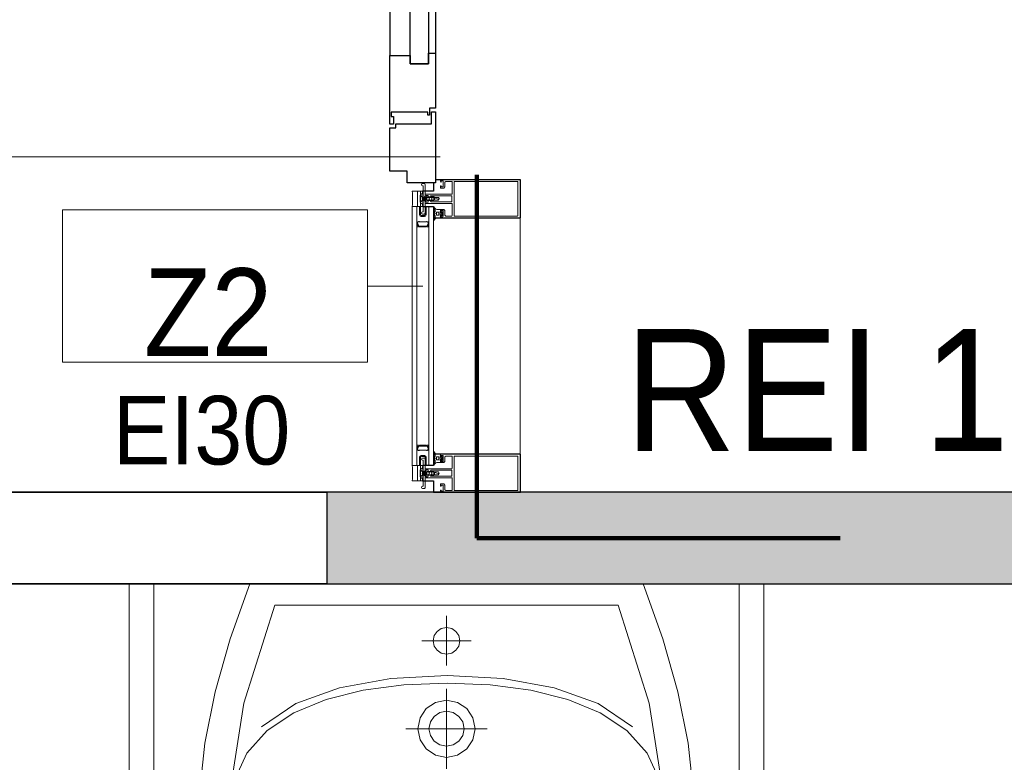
# Model space of a CAD drawing. Header units: centimetres. Extents: x 101 to 4622, y -1383 to 1498.
# Tile 40 of 68: x 3222 to 3351, y -566 to -468. Entities that reach past the tile are written whole.
import ezdxf

# ---------------------------------------------------------------- set-up
doc = ezdxf.new("R2010")
doc.units = ezdxf.units.CM
for name, pattern in [('Długa kreska', [71.4375, 47.625, -23.8125]), ('IMPORT-GEN3', [31.25, 23.75, -7.5]), ('Ukryte', [35.719, 23.8125, -11.9065])]:
    doc.linetypes.add(name, pattern=pattern)
for name, color, linetype, lineweight in [('A-DETL', 90, 'Continuous', 9), ('A-DETL-GENF', 92, 'Continuous', 18), ('A-DETL-HDLN', 90, 'Ukryte', 18), ('A-DETL-THIN', 151, 'Continuous', 9), ('A-DOOR', 31, 'Continuous', 25), ('A-GLAZ-CURT', 52, 'Continuous', 18), ('A-GLAZ-CWMG', 51, 'Continuous', 18), ('A-WALL', 113, 'Continuous', 25), ('A-WALL-IDEN', 211, 'Continuous', 18), ('A-WALL-PATT', 111, 'Continuous', 25), ('G-ANNO-TEXT', 231, 'Continuous', 18), ('G-IMPT', 8, 'Continuous', 18), ('P-SANR-FIXT', 6, 'Continuous', 18)]:
    doc.layers.add(name, color=color, linetype=linetype, lineweight=lineweight)
doc.styles.add('Arial_14', font='arial.ttf', dxfattribs={"width": 0.9, "height": 16})
doc.styles.add('Arial_6', font='arial.ttf', dxfattribs={"width": 0.9, "height": 11.5})
doc.styles.add('Arial_9', font='arial.ttf', dxfattribs={"width": 0.9, "height": 9})

# ---------------------------------------------------------------- blocks, each defined once
blk = doc.blocks.new('umywalka dla N_65x56 koło - Type 1-1264895-4_piętro II PT - projektowany - PPOŻ B')
at = {"layer": 'P-SANR-FIXT'}
for p, q in [((-29.1, 64.4), (-29.1, 6)), ((-25.9, 64.4), (-25.9, 6)), ((50.9, 64.4), (50.9, 6)), ((54.1, 6), (54.1, 64.4)), ((-7.9, 62.01), (-11.49, 61.58)), ((-3.96, 61.28), (-7.9, 62.01)), ((32.9, 62.01), (28.96, 61.28)), ((36.49, 61.58), (32.9, 62.01)), ((-11.49, 61.58), (-14.43, 59.97)), ((-1.14, 60.72), (-3.96, 61.28)), ((3.08, 60.29), (-1.14, 60.72)), ((26.14, 60.72), (21.92, 60.29)), ((28.96, 61.28), (26.14, 60.72)), ((39.43, 59.97), (36.49, 61.58)), ((-14.43, 59.97), (-16.38, 57.12)), ((7.9, 60.04), (3.08, 60.29)), ((12.5, 60.01), (7.9, 60.04)), ((17.1, 60.04), (12.5, 60.01)), ((21.92, 60.29), (17.1, 60.04)), ((41.38, 57.12), (39.43, 59.97)), ((-8.14, 58.51), (-3.44, 57.63)), ((28.41, 57.63), (33.11, 58.51)), ((-16.38, 57.12), (-18.22, 51.51)), ((-3.44, 57.63), (1.64, 57.08)), ((1.64, 57.08), (6.99, 56.74)), ((17.98, 56.74), (23.33, 57.08)), ((23.33, 57.08), (28.41, 57.63)), ((43.22, 51.51), (41.38, 57.12)), ((6.84, 56.17), (1.52, 55.04)), ((12.52, 56.56), (6.84, 56.17)), ((6.99, 56.74), (12.48, 56.52)), ((12.48, 56.52), (17.98, 56.74)), ((18.18, 56.17), (12.52, 56.56)), ((23.49, 55.04), (18.18, 56.17)), ((-13.17, 55.28), (-15.64, 44.98)), ((1.52, 55.04), (-3.33, 53.22)), ((28.31, 53.22), (23.49, 55.04)), ((40.64, 44.98), (38.17, 55.28)), ((-3.33, 53.22), (-7.59, 50.79)), ((32.54, 50.79), (28.31, 53.22)), ((-18.22, 51.51), (-19.42, 45.69)), ((-7.59, 50.79), (-11.11, 47.81)), ((36.03, 47.81), (32.54, 50.79)), ((44.42, 45.69), (43.22, 51.51)), ((-11.11, 47.81), (-13.79, 44.33)), ((38.68, 44.33), (36.03, 47.81)), ((-19.42, 45.69), (-19.97, 39.64)), ((44.97, 39.64), (44.42, 45.69)), ((-15.64, 44.98), (-15.95, 33.74)), ((-13.79, 44.33), (-15.49, 40.42)), ((40.36, 40.42), (38.68, 44.33)), ((40.95, 33.74), (40.64, 44.98)), ((-15.49, 40.42), (-16.08, 36.14)), ((40.95, 36.14), (40.36, 40.42)), ((-19.97, 39.64), (-19.89, 33.38)), ((44.89, 33.38), (44.97, 39.64)), ((-16.08, 36.14), (-15.49, 31.83)), ((40.36, 31.83), (40.95, 36.14)), ((-15.95, 33.74), (-14.09, 21.65)), ((39.09, 21.65), (40.95, 33.74)), ((-19.89, 33.38), (-19.18, 26.89)), ((44.18, 26.89), (44.89, 33.38)), ((-15.49, 31.83), (-13.8, 28.22)), ((38.67, 28.22), (40.36, 31.83)), ((12.5, 30.26), (12.5, 19.76)), ((9.85, 27.66), (11.04, 28.47)), ((11.04, 28.47), (12.5, 28.76)), ((12.5, 28.76), (13.96, 28.47)), ((13.96, 28.47), (15.15, 27.66)), ((-13.8, 28.22), (-11.14, 25.26)), ((9.04, 26.47), (9.85, 27.66)), ((10.87, 26.64), (11.61, 27.13)), ((11.61, 27.13), (12.5, 27.31)), ((12.5, 27.31), (13.39, 27.13)), ((13.39, 27.13), (14.13, 26.64)), ((15.15, 27.66), (15.96, 26.47)), ((36.01, 25.26), (38.67, 28.22)), ((-19.18, 26.89), (-17.85, 20.17)), ((8.75, 25.01), (9.04, 26.47)), ((10.2, 25.01), (10.38, 25.91)), ((10.38, 25.91), (10.87, 26.64)), ((14.13, 26.64), (14.62, 25.91)), ((14.62, 25.91), (14.8, 25.01)), ((15.96, 26.47), (16.25, 25.01)), ((42.85, 20.17), (44.18, 26.89)), ((-7.38, 21.71), (-11.89, 24.74)), ((-11.14, 25.26), (-7.63, 22.92)), ((7.16, 25.01), (17.84, 25.01)), ((9.04, 23.56), (8.75, 25.01)), ((10.38, 24.12), (10.2, 25.01)), ((14.8, 25.01), (14.62, 24.12)), ((16.25, 25.01), (15.96, 23.56)), ((36.76, 24.74), (32.25, 21.71)), ((32.5, 22.92), (36.01, 25.26)), ((9.85, 22.36), (9.04, 23.56)), ((10.87, 23.39), (10.38, 24.12)), ((11.61, 22.89), (10.87, 23.39)), ((14.13, 23.39), (13.39, 22.89)), ((14.62, 24.12), (14.13, 23.39)), ((15.96, 23.56), (15.15, 22.36)), ((-7.63, 22.92), (-3.39, 21.17)), ((11.04, 21.56), (9.85, 22.36)), ((12.5, 22.71), (11.61, 22.89)), ((13.39, 22.89), (12.5, 22.71)), ((15.15, 22.36), (13.96, 21.56)), ((28.26, 21.17), (32.5, 22.92)), ((-14.09, 21.65), (-10.01, 8.8)), ((-1.64, 19.63), (-7.38, 21.71)), ((-3.39, 21.17), (1.45, 19.96)), ((12.5, 21.26), (11.04, 21.56)), ((13.96, 21.56), (12.5, 21.26)), ((23.42, 19.96), (28.26, 21.17)), ((32.25, 21.71), (26.51, 19.63)), ((35.01, 8.8), (39.09, 21.65)), ((-17.85, 20.17), (-15.89, 13.2)), ((5.06, 18.42), (-1.64, 19.63)), ((1.45, 19.96), (6.76, 19.26)), ((18.1, 19.26), (23.42, 19.96)), ((26.51, 19.63), (19.81, 18.42)), ((40.89, 13.2), (42.85, 20.17)), ((12.43, 18.04), (5.06, 18.42)), ((6.76, 19.26), (12.43, 19.04)), ((12.43, 19.04), (18.1, 19.26)), ((19.81, 18.42), (12.43, 18.04)), ((12.5, 16.73), (12.5, 10.22)), ((10.89, 14.16), (11.26, 14.71)), ((11.26, 14.71), (11.82, 15.09)), ((11.82, 15.09), (12.5, 15.23)), ((12.5, 15.23), (13.18, 15.09)), ((13.18, 15.09), (13.74, 14.71)), ((13.74, 14.71), (14.11, 14.16)), ((-15.89, 13.2), (-13.31, 6)), ((15.75, 13.48), (9.25, 13.48)), ((10.75, 13.48), (10.89, 14.16)), ((10.89, 12.8), (10.75, 13.48)), ((14.11, 14.16), (14.25, 13.48)), ((14.25, 13.48), (14.11, 12.8)), ((38.31, 6), (40.89, 13.2)), ((11.26, 12.24), (10.89, 12.8)), ((11.82, 11.86), (11.26, 12.24)), ((12.5, 11.72), (11.82, 11.86)), ((13.18, 11.86), (12.5, 11.72)), ((13.74, 12.24), (13.18, 11.86)), ((14.11, 12.8), (13.74, 12.24)), ((-10.01, 8.8), (12.5, 8.8)), ((12.5, 8.8), (35.01, 8.8))]:
    blk.add_line(p, q, dxfattribs=at)
for centre in [(-27.5, 64.4), (52.5, 64.4)]:
    blk.add_arc(centre, 1.6, 360, 180, dxfattribs=at)
blk = doc.blocks.new('M_Curtain Wall Dbl Glass Aluprof - 2-skrzydłowe _czynne 90_-1499755-4_piętro II PT - projektowany - PPOŻ B')
at = {"layer": 'A-DOOR'}
for p, q in [((-74.38, 4.35), (-68.7, 4.35)), ((-74.38, 2.05), (-74.38, 4.35)), ((-68.7, 4.35), (-68.7, 3.55)), ((-68.2, 3.85), (-68.2, 4.35)), ((-68.2, 4.35), (-59.2, 4.35)), ((-67.2, 4.17), (-67.2, 3.85)), ((-66.65, 4.17), (-67.2, 4.17)), ((-66.65, -0.67), (-66.65, 4.17)), ((-59.2, 4.35), (-59.2, 1.65)), ((15.9, 4.35), (-59.2, 4.35)), ((15.9, 1.65), (15.9, 4.35)), ((15.9, 4.35), (24.9, 4.35)), ((23.35, 4.17), (23.35, -0.67)), ((23.9, 4.17), (23.35, 4.17)), ((23.9, 3.85), (23.9, 4.17)), ((24.9, 4.35), (24.9, 3.85)), ((25.39, 4.35), (32.33, 4.35)), ((25.39, 3.55), (25.39, 4.35)), ((32.33, 4.35), (32.33, 1.65)), ((59.2, 4.35), (32.33, 4.35)), ((59.2, 4.35), (68.2, 4.35)), ((59.2, 1.65), (59.2, 4.35)), ((66.65, 4.17), (66.65, -0.67)), ((67.2, 4.17), (66.65, 4.17)), ((67.2, 3.85), (67.2, 4.17)), ((68.2, 4.35), (68.2, 3.85)), ((68.7, 4.35), (74.38, 4.35)), ((68.7, 3.55), (68.7, 4.35)), ((74.38, 4.35), (74.38, 2.05)), ((-68.7, 3.55), (-68.15, 3.55)), ((-67.2, 3.85), (-68.2, 3.85)), ((-68.15, 3.55), (-68.15, -1.15)), ((24.9, 3.85), (23.9, 3.85)), ((24.85, 3.55), (25.39, 3.55)), ((24.85, -1.15), (24.85, 3.55)), ((68.2, 3.85), (67.2, 3.85)), ((68.15, 3.55), (68.7, 3.55)), ((68.15, -1.15), (68.15, 3.55)), ((-75.9, 2.05), (-74.38, 2.05)), ((-75.9, -1.65), (-75.9, 2.05)), ((-60.3, 1.65), (16.99, 1.65)), ((-60.3, -0.75), (-60.3, 1.65)), ((-60.3, 1.65), (-60.3, -0.75)), ((-59.2, 1.65), (-60.3, 1.65)), ((16.99, 1.65), (15.9, 1.65)), ((16.99, 1.65), (16.99, -0.75)), ((16.99, -0.75), (16.99, 1.65)), ((31.23, 1.65), (60.3, 1.65)), ((31.23, -0.75), (31.23, 1.65)), ((31.23, 1.65), (31.23, -0.75)), ((32.33, 1.65), (31.23, 1.65)), ((60.3, 1.65), (59.2, 1.65)), ((60.3, 1.65), (60.3, -0.75)), ((60.3, -0.75), (60.3, 1.65)), ((74.38, 2.05), (75.9, 2.05)), ((75.9, 2.05), (75.9, -1.65)), ((-68.15, -1.15), (-66.6, -1.15)), ((-67.05, -0.67), (-66.65, -0.67)), ((-67.05, -0.85), (-67.05, -0.67)), ((-66.1, -0.85), (-67.05, -0.85)), ((-66.6, -1.15), (-66.6, -1.65)), ((-66.1, -1.65), (-66.1, -0.85)), ((16.99, -0.75), (-60.3, -0.75)), ((-60.3, -0.75), (-58.9, -0.75)), ((-58.9, -0.75), (-58.9, -1.65)), ((15.6, -0.75), (16.99, -0.75)), ((15.6, -1.65), (15.6, -0.75)), ((22.8, -0.85), (22.8, -1.65)), ((23.75, -0.85), (22.8, -0.85)), ((23.3, -1.15), (24.85, -1.15)), ((23.3, -1.65), (23.3, -1.15)), ((23.35, -0.67), (23.75, -0.67)), ((23.75, -0.67), (23.75, -0.85)), ((60.3, -0.75), (31.23, -0.75)), ((31.23, -0.75), (32.63, -0.75)), ((32.63, -0.75), (32.63, -1.65)), ((58.9, -0.75), (60.3, -0.75)), ((58.9, -1.65), (58.9, -0.75)), ((66.1, -0.85), (66.1, -1.65)), ((67.05, -0.85), (66.1, -0.85)), ((66.6, -1.15), (68.15, -1.15)), ((66.6, -1.65), (66.6, -1.15)), ((66.65, -0.67), (67.05, -0.67)), ((67.05, -0.67), (67.05, -0.85)), ((-66.6, -1.65), (-75.9, -1.65)), ((-58.9, -1.65), (-66.1, -1.65)), ((15.6, -1.65), (-58.9, -1.65)), ((22.8, -1.65), (15.6, -1.65)), ((32.63, -1.65), (23.3, -1.65)), ((32.63, -1.65), (58.9, -1.65)), ((66.1, -1.65), (58.9, -1.65)), ((75.9, -1.65), (66.6, -1.65))]:
    blk.add_line(p, q, dxfattribs=at)
blk = doc.blocks.new('Prostokątny szpros - Słup 105 mm-1305217-4_piętro II PT - projektowany - PPOŻ B')
at = {"layer": 'A-DETL-GENF'}
for p, q in [((-2.5, 2.33), (-2.5, 12.75)), ((2.45, 12.8), (-2.45, 12.8)), ((-2.26, 4.15), (-2.26, 12.4)), ((2.21, 12.45), (-2.21, 12.45)), ((2.26, 4.15), (2.26, 12.4)), ((2.5, 2.33), (2.5, 12.75)), ((-2.21, 4.1), (2.21, 4.1)), ((-2.35, 2.6), (-2.3, 2.65)), ((-2.35, 2.4), (-2.35, 2.6)), ((-2.3, 2.65), (-1.97, 2.65)), ((-2.26, 3.8), (-2.21, 3.85)), ((-2.26, 3), (-2.26, 3.8)), ((-2.16, 2.9), (-2.26, 3)), ((-2.21, 3.85), (-0.65, 3.85)), ((-1.55, 2.9), (-2.16, 2.9)), ((-1.97, 2.65), (-1.95, 2.67)), ((-1.95, 2.67), (-1.92, 2.65)), ((-1.92, 2.65), (-1.6, 2.65)), ((-1.6, 2.65), (-1.55, 2.6)), ((-1.4, 2.75), (-1.55, 2.9)), ((-1.55, 2.6), (-1.55, 2.4)), ((-1.4, 2.33), (-1.4, 2.75)), ((-0.65, 3.85), (-0.6, 3.8)), ((-0.6, 3.8), (-0.6, 0.33)), ((-0.35, 3.8), (-0.4, 3.75)), ((-0.4, 3.75), (-0.4, 1.06)), ((0.35, 3.8), (-0.35, 3.8)), ((0.4, 3.75), (0.35, 3.8)), ((0.4, 1.06), (0.4, 3.75)), ((0.6, 3.8), (0.65, 3.85)), ((0.6, 0.33), (0.6, 3.8)), ((0.65, 3.85), (2.21, 3.85)), ((1.55, 2.9), (1.4, 2.75)), ((1.4, 2.75), (1.4, 2.33)), ((2.16, 2.9), (1.55, 2.9)), ((1.55, 2.6), (1.6, 2.65)), ((1.55, 2.4), (1.55, 2.6)), ((1.6, 2.65), (1.93, 2.65)), ((1.93, 2.65), (1.95, 2.67)), ((1.95, 2.67), (1.98, 2.65)), ((1.98, 2.65), (2.3, 2.65)), ((2.26, 3), (2.16, 2.9)), ((2.21, 3.85), (2.26, 3.8)), ((2.26, 3.8), (2.26, 3)), ((2.3, 2.65), (2.35, 2.6)), ((2.35, 2.6), (2.35, 2.4)), ((-2.5, 2.33), (-2.47, 2.3)), ((-2.47, 2.3), (-2.25, 2.3)), ((-2.2, 2.4), (-2.35, 2.4)), ((-2.25, 2.3), (-2.2, 2.35)), ((-2.2, 2.35), (-2.2, 2.4)), ((-1.55, 2.4), (-1.7, 2.4)), ((-1.7, 2.4), (-1.7, 2.35)), ((-1.7, 2.35), (-1.65, 2.3)), ((-1.65, 2.3), (-1.43, 2.3)), ((-1.43, 2.3), (-1.4, 2.33)), ((1.4, 2.33), (1.43, 2.3)), ((1.43, 2.3), (1.65, 2.3)), ((1.7, 2.4), (1.55, 2.4)), ((1.65, 2.3), (1.7, 2.35)), ((1.7, 2.35), (1.7, 2.4)), ((2.35, 2.4), (2.2, 2.4)), ((2.2, 2.4), (2.2, 2.35)), ((2.2, 2.35), (2.25, 2.3)), ((2.25, 2.3), (2.47, 2.3)), ((2.47, 2.3), (2.5, 2.33)), ((-0.6, 0.33), (-0.57, 0.3)), ((-0.57, 0.3), (-0.4, 0.3)), ((-0.45, 0.65), (-0.4, 0.7)), ((-0.45, 0.45), (-0.45, 0.65)), ((-0.35, 0.45), (-0.45, 0.45)), ((-0.4, 1.06), (-0.32, 1.02)), ((-0.4, 0.7), (-0.28, 0.7)), ((-0.4, 0.3), (-0.35, 0.35)), ((-0.35, 0.35), (-0.35, 0.45)), ((-0.32, 1.02), (-0.08, 1.16)), ((-0.28, 0.7), (0, 0.86)), ((-0.08, 1.16), (0.08, 1.16)), ((0, 0.86), (0.28, 0.7)), ((0.08, 1.16), (0.33, 1.02)), ((0.28, 0.7), (0.4, 0.7)), ((0.33, 1.02), (0.4, 1.06)), ((0.45, 0.45), (0.35, 0.45)), ((0.35, 0.45), (0.35, 0.35)), ((0.35, 0.35), (0.4, 0.3)), ((0.4, 0.7), (0.45, 0.65)), ((0.4, 0.3), (0.57, 0.3)), ((0.45, 0.65), (0.45, 0.45)), ((0.57, 0.3), (0.6, 0.33))]:
    blk.add_line(p, q, dxfattribs=at)
for centre, start, end in [((-2.45, 12.75), 90, 180), ((-2.21, 12.4), 90, 180), ((2.21, 12.4), 0, 90), ((2.45, 12.75), 0, 90), ((-2.21, 4.15), 180, 270), ((2.21, 4.15), 270, 0)]:
    blk.add_arc(centre, 0.05, start, end, dxfattribs=at)
at = {"layer": 'G-IMPT'}
for p, q in [((-0.02, 2.15), (-0.05, 2.1)), ((0.12, 1.51), (-0.03, 2.01)), ((-2, -0.05), (-2, 0.15)), ((2, 0.15), (2, -0.05)), ((-1, -1.4), (-1, -0.7)), ((0.19, -0.03), (-0.19, -0.03)), ((1, -1.4), (1, -0.7))]:
    blk.add_line(p, q, dxfattribs=at)
at = {"layer": 'G-IMPT', "flags": 128}
for points in [[(0.46, -0.3), (0.46, -0.35), (-0.46, -0.35), (-0.46, -0.3), (0.46, -0.3), (0.19, -0.03), (0.19, 0.45), (0.19, 1.35), (0.19, 1.51), (0.19, 2.05), (0.02, 2.15), (-0.02, 2.15), (-0.19, 2.05), (-0.19, 1.51), (0.19, 1.51), (0.24, 1.46), (0.24, 1.35), (0.24, 0.5), (-0.24, 0.5), (-0.24, 1.35), (-0.24, 1.46), (0.24, 1.46)], [(-0.24, 1.46), (-0.19, 1.51), (-0.19, 1.35), (-0.19, 0.45), (0.19, 0.45), (0.24, 0.5)], [(-1.85, 0.3), (-0.36, 0.3), (-0.34, 0.31), (-0.33, 0.34), (-0.31, 0.35), (-0.3, 0.35), (-0.28, 0.33), (-0.28, 0.2), (-0.23, 0.15), (-0.19, 0.15), (0.19, 0.15), (0.23, 0.15), (0.28, 0.2), (0.28, 0.33), (0.3, 0.35), (0.31, 0.35), (0.33, 0.34), (0.34, 0.31), (0.36, 0.3), (1.85, 0.3)], [(1.7, -0.05), (1.7, 0), (1.67, 0.03), (1.22, 0.03), (1.18, 0.03), (0.68, -0.09), (0.6, -0.19), (0.6, -0.25), (0.55, -0.3), (0.05, -0.3), (0.03, -0.29), (0.02, -0.28), (-0.02, -0.28), (-0.03, -0.29), (-0.05, -0.3), (-0.55, -0.3), (-0.6, -0.25), (-0.6, -0.19), (-0.68, -0.09), (-1.18, 0.03), (-1.22, 0.03), (-1.67, 0.03), (-1.7, 0), (-1.7, -0.05)], [(-0.46, -0.3), (-0.19, -0.03), (-0.19, 0.45), (-0.24, 0.5)]]:
    blk.add_lwpolyline(points, dxfattribs=at)
at = {"layer": 'G-IMPT', "linetype": 'IMPORT-GEN3', "flags": 128}
blk.add_lwpolyline([(-0.02, 2.15), (0.17, 2.04), (0.17, 1.51)], dxfattribs=at)
at = {"layer": 'G-IMPT', "flags": 128}
for points in [[(-1, 0.3), (1, 0.3), (1, -0.3), (-1, -0.3)], [(-1, -0.3), (1, -0.3), (1, -0.7), (-1, -0.7)]]:
    blk.add_lwpolyline(points, close=True, dxfattribs=at)
at = {"layer": 'G-IMPT'}
for centre, radius, start, end in [((-0.12, 2.22), 0.183, 247.4798, 294.8131), ((0.1, 2.07), 0.146, 170, 204.7886), ((-1.85, 0.15), 0.15, 90, 180), ((1.85, 0.15), 0.15, 360, 90), ((-1.85, -0.05), 0.15, 180, 0), ((1.85, -0.05), 0.15, 180, 0), ((0, -11.37), 10.02, 84.2752, 95.7248)]:
    blk.add_arc(centre, radius, start, end, dxfattribs=at)
blk = doc.blocks.new('Prostokątny szpros - Słup Aluprof MB-SR50N EFEKT Ug_1_0-V13-4_piętro II PT - projektowany - PPOŻ B')
at = {"layer": 'A-GLAZ-CWMG', "lineweight": 25}
for p, q in [((-2.5, 1.4), (-2.5, 12.8)), ((-2.5, 12.8), (2.5, 12.8)), ((2.5, 12.8), (2.5, 1.65)), ((-1, 1.4), (-2.5, 1.4)), ((-1, 0), (-1, 1.4)), ((2.1, 1.4), (1, 1.4)), ((1, 1.4), (1, 0)), ((1, 0), (-1, 0))]:
    blk.add_line(p, q, dxfattribs=at)
blk = doc.blocks.new('Aluprof szyba Ug_1_0 - Aluprof szyba Ug_1_0-1501027-4_piętro II PT - projektowany - PPOŻ B')
at = {"layer": 'A-GLAZ-CURT'}
for p, q in [((17, 1.4), (-17, 1.4)), ((-17, 1.4), (-17, -1.4)), ((17, -1.4), (17, 1.4)), ((-17, 0.8), (17, 0.8)), ((-17, -0.8), (17, -0.8)), ((-17, -1.4), (17, -1.4))]:
    blk.add_line(p, q, dxfattribs=at)
at = {"layer": 'G-IMPT'}
for p, q in [((-15.9, 0.3), (-16.95, 0.3)), ((15.9, 0.3), (16.95, 0.3)), ((-16.95, -0.3), (-15.9, -0.3)), ((16.95, -0.3), (15.9, -0.3)), ((-16.6, -2.27), (-16.6, -1.85)), ((-16.38, -2.3), (-16.57, -2.3)), ((-16.47, -1.6), (-16.31, -1.6)), ((-16.27, -2.57), (-16.35, -2.46)), ((-16.25, -2.05), (-16.25, -1.85)), ((-16.21, -2.58), (-16.25, -2.58)), ((-16.2, -1.8), (-15.9, -1.8)), ((-15.9, -2.1), (-16.2, -2.1)), ((-16.2, -2.47), (-16.2, -2.27)), ((-16.18, -2.25), (-15.92, -2.25)), ((-15.9, -2.27), (-15.9, -2.47)), ((-15.85, -2.58), (-15.89, -2.58)), ((-15.85, -1.85), (-15.85, -2.05)), ((-15.75, -2.46), (-15.83, -2.57)), ((-15.79, -1.6), (-15.63, -1.6)), ((-15.53, -2.3), (-15.72, -2.3)), ((-15.5, -1.85), (-15.5, -2.27)), ((15.5, -1.85), (15.5, -2.27)), ((15.53, -2.3), (15.72, -2.3)), ((15.79, -1.6), (15.63, -1.6)), ((15.75, -2.46), (15.83, -2.57)), ((15.85, -1.85), (15.85, -2.05)), ((15.85, -2.58), (15.89, -2.58)), ((16.2, -1.8), (15.9, -1.8)), ((15.9, -2.1), (16.2, -2.1)), ((15.9, -2.27), (15.9, -2.47)), ((16.18, -2.25), (15.92, -2.25)), ((16.2, -2.47), (16.2, -2.27)), ((16.21, -2.58), (16.25, -2.58)), ((16.25, -2.05), (16.25, -1.85)), ((16.27, -2.57), (16.35, -2.46)), ((16.47, -1.6), (16.31, -1.6)), ((16.38, -2.3), (16.57, -2.3)), ((16.6, -2.27), (16.6, -1.85))]:
    blk.add_line(p, q, dxfattribs=at)
at = {"layer": 'G-IMPT', "flags": 128}
for points in [[(-17, 0.35), (-17, 0.4), (-17, 0.8), (-14.93, 0.8), (-14.93, 0.77), (-14.95, 0.77), (-14.96, 0.76), (-14.97, 0.74), (-14.97, 0.72), (-14.97, 0.71), (-14.96, 0.7), (-14.95, 0.69), (-14.94, 0.69), (-14.94, 0.69), (-14.94, 0.69), (-14.93, 0.68), (-14.93, 0.68), (-14.93, 0.67), (-14.92, 0.67), (-14.92, 0.66), (-14.92, 0.66), (-14.92, 0.65), (-14.92, 0.65), (-14.92, 0.64), (-14.92, 0.64), (-14.92, 0.63), (-14.92, 0.63), (-14.93, 0.62), (-14.93, 0.62), (-14.93, 0.62), (-14.94, 0.61), (-14.94, 0.61), (-14.95, 0.6), (-15.02, 0.57), (-15.03, 0.55), (-15.03, 0.54), (-15.03, 0.5), (-15.03, 0.5), (-15.03, 0.49), (-15.02, 0.48), (-15.01, 0.47), (-15.01, 0.47), (-15, 0.47), (-15, 0.47), (-15, 0.47), (-15, 0.47), (-14.98, 0.46), (-14.98, 0.46), (-14.98, 0.46), (-14.98, 0.46), (-14.98, 0.46), (-14.98, 0.46), (-14.98, 0.46), (-14.97, 0.45), (-14.97, 0.45), (-14.97, 0.45), (-14.97, 0.45), (-14.97, 0.45), (-14.97, 0.44), (-14.97, 0.44), (-14.97, 0), (-14.97, -0.44), (-14.97, -0.44), (-14.97, -0.45), (-14.97, -0.45), (-14.97, -0.45), (-14.97, -0.45), (-14.97, -0.45), (-14.98, -0.46), (-14.98, -0.46), (-14.98, -0.46), (-14.98, -0.46), (-14.98, -0.46), (-14.98, -0.46), (-14.98, -0.46), (-14.98, -0.46), (-14.99, -0.46), (-14.99, -0.46), (-14.99, -0.46), (-14.99, -0.46), (-14.99, -0.46), (-15, -0.47), (-15, -0.47), (-15, -0.47), (-15, -0.47), (-15, -0.47), (-15, -0.47), (-15.01, -0.47), (-15.01, -0.47), (-15.02, -0.48), (-15.03, -0.49), (-15.03, -0.5), (-15.03, -0.55), (-15.02, -0.57), (-15.01, -0.57), (-14.95, -0.6), (-14.94, -0.61), (-14.94, -0.61), (-14.93, -0.62), (-14.93, -0.62), (-14.93, -0.62), (-14.92, -0.63), (-14.92, -0.63), (-14.92, -0.64), (-14.92, -0.64), (-14.92, -0.65), (-14.92, -0.65), (-14.92, -0.66), (-14.92, -0.66), (-14.92, -0.67), (-14.93, -0.67), (-14.93, -0.68), (-14.93, -0.68), (-14.94, -0.69), (-14.94, -0.69), (-14.94, -0.69), (-14.95, -0.69), (-14.95, -0.69), (-14.96, -0.7), (-14.97, -0.71), (-14.97, -0.72), (-14.97, -0.74), (-14.96, -0.76), (-14.95, -0.77), (-14.93, -0.77), (-14.93, -0.8), (-17, -0.8), (-17, -0.4), (-17, -0.35)], [(-15.81, 0.01), (-15.81, 0.02), (-15.8, 0.2)], [(-14.6, 0.66), (-14.68, 0.67), (-14.77, 0.68), (-14.85, 0.69), (-14.94, 0.7)], [(-14.93, 0.8), (-14.79, 0.8), (-14.64, 0.8), (-14.49, 0.8), (-14.35, 0.8)], [(-14.93, 0.77), (-14.93, 0.78), (-14.93, 0.78), (-14.93, 0.79), (-14.93, 0.8)], [(-14.44, 0.77), (-14.56, 0.77), (-14.68, 0.77), (-14.81, 0.77), (-14.93, 0.77)], [(-14.93, 0.76), (-14.82, 0.76), (-14.71, 0.76), (-14.6, 0.76), (-14.49, 0.76)], [(-14.58, 0.62), (-14.58, 0.63), (-14.59, 0.64), (-14.59, 0.65), (-14.6, 0.66)], [(-14.55, 0.59), (-14.56, 0.59), (-14.57, 0.6), (-14.58, 0.61), (-14.58, 0.62)], [(-14.48, 0.59), (-14.5, 0.59), (-14.52, 0.59), (-14.53, 0.59), (-14.55, 0.59)], [(-14.49, 0.76), (-14.48, 0.76), (-14.47, 0.75), (-14.47, 0.74), (-14.47, 0.73)], [(-14.47, 0.73), (-14.48, 0.73), (-14.48, 0.73), (-14.48, 0.72), (-14.48, 0.71)], [(-14.48, 0.71), (-14.48, 0.71), (-14.48, 0.7), (-14.48, 0.69), (-14.48, 0.69)], [(-14.48, 0.69), (-14.47, 0.69), (-14.46, 0.69), (-14.45, 0.69), (-14.45, 0.69)], [(-14.45, 0.69), (-14.44, 0.71), (-14.44, 0.73), (-14.44, 0.75), (-14.44, 0.77)], [(-14.35, 0.77), (-14.37, 0.77), (-14.39, 0.77), (-14.41, 0.77), (-14.44, 0.77)], [(-14.44, 0.77), (-14.41, 0.77), (-14.39, 0.77), (-14.37, 0.77), (-14.35, 0.77)], [(-14.43, -0.54), (-14.43, -0.27), (-14.43, 0), (-14.43, 0.27), (-14.43, 0.54)], [(-14.35, 0.57), (-14.36, 0.55), (-14.37, 0.52), (-14.36, 0.49), (-14.34, 0.47)], [(-14.35, 0.8), (-14.35, 0.79), (-14.35, 0.79), (-14.35, 0.78), (-14.35, 0.77)], [(-14.34, 0.58), (-14.34, 0.58), (-14.34, 0.58), (-14.35, 0.57), (-14.35, 0.57)], [(-14.34, 0.47), (-14.34, 0.46), (-14.33, 0.46), (-14.33, 0.45), (-14.33, 0.44)], [(-14.33, 0.76), (-14.33, 0.72), (-14.33, 0.68), (-14.33, 0.64), (-14.33, 0.6)], [(-14.33, 0.44), (-14.33, 0.22), (-14.33, 0), (-14.33, -0.22), (-14.33, -0.44)], [(14.33, 0.76), (14.33, 0.72), (14.33, 0.68), (14.33, 0.64), (14.33, 0.6)], [(14.34, 0.47), (14.34, 0.46), (14.33, 0.46), (14.33, 0.45), (14.33, 0.44)], [(14.33, 0.44), (14.33, 0.22), (14.33, 0), (14.33, -0.22), (14.33, -0.44)], [(14.34, 0.58), (14.34, 0.58), (14.34, 0.58), (14.35, 0.57), (14.35, 0.57)], [(14.35, 0.57), (14.36, 0.55), (14.37, 0.52), (14.36, 0.49), (14.34, 0.47)], [(14.35, 0.8), (14.35, 0.79), (14.35, 0.79), (14.35, 0.78), (14.35, 0.77)], [(14.93, 0.8), (14.79, 0.8), (14.64, 0.8), (14.49, 0.8), (14.35, 0.8)], [(14.35, 0.77), (14.37, 0.77), (14.39, 0.77), (14.41, 0.77), (14.44, 0.77)], [(14.44, 0.77), (14.41, 0.77), (14.39, 0.77), (14.37, 0.77), (14.35, 0.77)], [(14.43, -0.54), (14.43, -0.27), (14.43, 0), (14.43, 0.27), (14.43, 0.54)], [(14.44, 0.77), (14.56, 0.77), (14.68, 0.77), (14.81, 0.77), (14.93, 0.77)], [(14.45, 0.69), (14.44, 0.71), (14.44, 0.73), (14.44, 0.75), (14.44, 0.77)], [(14.48, 0.69), (14.47, 0.69), (14.46, 0.69), (14.45, 0.69), (14.45, 0.69)], [(14.49, 0.76), (14.48, 0.76), (14.47, 0.75), (14.47, 0.74), (14.47, 0.73)], [(14.47, 0.73), (14.48, 0.73), (14.48, 0.73), (14.48, 0.72), (14.48, 0.71)], [(14.48, 0.71), (14.48, 0.71), (14.48, 0.7), (14.48, 0.69), (14.48, 0.69)], [(14.48, 0.59), (14.5, 0.59), (14.52, 0.59), (14.53, 0.59), (14.55, 0.59)], [(14.93, 0.76), (14.82, 0.76), (14.71, 0.76), (14.6, 0.76), (14.49, 0.76)], [(14.55, 0.59), (14.56, 0.59), (14.57, 0.6), (14.58, 0.61), (14.58, 0.62)], [(14.58, 0.62), (14.58, 0.63), (14.59, 0.64), (14.59, 0.65), (14.6, 0.66)], [(14.6, 0.66), (14.68, 0.67), (14.77, 0.68), (14.85, 0.69), (14.94, 0.7)], [(17, 0.35), (17, 0.4), (17, 0.8), (14.93, 0.8), (14.93, 0.77), (14.95, 0.77), (14.96, 0.76), (14.97, 0.74), (14.97, 0.72), (14.97, 0.71), (14.96, 0.7), (14.95, 0.69), (14.94, 0.69), (14.94, 0.69), (14.94, 0.69), (14.93, 0.68), (14.93, 0.68), (14.93, 0.67), (14.92, 0.67), (14.92, 0.66), (14.92, 0.66), (14.92, 0.65), (14.92, 0.65), (14.92, 0.64), (14.92, 0.64), (14.92, 0.63), (14.92, 0.63), (14.93, 0.62), (14.93, 0.62), (14.93, 0.62), (14.94, 0.61), (14.94, 0.61), (14.95, 0.6), (15.02, 0.57), (15.03, 0.55), (15.03, 0.54), (15.03, 0.5), (15.03, 0.5), (15.03, 0.49), (15.02, 0.48), (15.01, 0.47), (15.01, 0.47), (15, 0.47), (15, 0.47), (15, 0.47), (15, 0.47), (14.98, 0.46), (14.98, 0.46), (14.98, 0.46), (14.98, 0.46), (14.98, 0.46), (14.98, 0.46), (14.98, 0.46), (14.97, 0.45), (14.97, 0.45), (14.97, 0.45), (14.97, 0.45), (14.97, 0.45), (14.97, 0.44), (14.97, 0.44), (14.97, 0), (14.97, -0.44), (14.97, -0.44), (14.97, -0.45), (14.97, -0.45), (14.97, -0.45), (14.97, -0.45), (14.97, -0.45), (14.98, -0.46), (14.98, -0.46), (14.98, -0.46), (14.98, -0.46), (14.98, -0.46), (14.98, -0.46), (14.98, -0.46), (14.98, -0.46), (14.99, -0.46), (14.99, -0.46), (14.99, -0.46), (14.99, -0.46), (14.99, -0.46), (15, -0.47), (15, -0.47), (15, -0.47), (15, -0.47), (15, -0.47), (15, -0.47), (15.01, -0.47), (15.01, -0.47), (15.02, -0.48), (15.03, -0.49), (15.03, -0.5), (15.03, -0.55), (15.02, -0.57), (15.01, -0.57), (14.95, -0.6), (14.94, -0.61), (14.94, -0.61), (14.93, -0.62), (14.93, -0.62), (14.93, -0.62), (14.92, -0.63), (14.92, -0.63), (14.92, -0.64), (14.92, -0.64), (14.92, -0.65), (14.92, -0.65), (14.92, -0.66), (14.92, -0.66), (14.92, -0.67), (14.93, -0.67), (14.93, -0.68), (14.93, -0.68), (14.94, -0.69), (14.94, -0.69), (14.94, -0.69), (14.95, -0.69), (14.95, -0.69), (14.96, -0.7), (14.97, -0.71), (14.97, -0.72), (14.97, -0.74), (14.96, -0.76), (14.95, -0.77), (14.93, -0.77), (14.93, -0.8), (17, -0.8), (17, -0.4), (17, -0.35)], [(14.93, 0.77), (14.93, 0.78), (14.93, 0.78), (14.93, 0.79), (14.93, 0.8)], [(15.81, 0.01), (15.81, 0.02), (15.8, 0.2)], [(-15.8, -0.2), (-15.8, -0.04), (-15.81, -0.01)], [(-14.94, -0.7), (-14.85, -0.69), (-14.77, -0.68), (-14.68, -0.67), (-14.6, -0.66)], [(-14.49, -0.76), (-14.6, -0.76), (-14.71, -0.76), (-14.82, -0.76), (-14.93, -0.76)], [(-14.93, -0.77), (-14.81, -0.77), (-14.68, -0.77), (-14.56, -0.77), (-14.44, -0.77)], [(-14.93, -0.8), (-14.93, -0.79), (-14.93, -0.79), (-14.93, -0.78), (-14.93, -0.77)], [(-14.35, -0.8), (-14.49, -0.8), (-14.64, -0.8), (-14.79, -0.8), (-14.93, -0.8)], [(-14.6, -0.66), (-14.59, -0.65), (-14.59, -0.64), (-14.58, -0.63), (-14.58, -0.62)], [(-14.58, -0.62), (-14.58, -0.61), (-14.57, -0.6), (-14.56, -0.59), (-14.55, -0.59)], [(-14.55, -0.59), (-14.53, -0.59), (-14.52, -0.59), (-14.5, -0.59), (-14.48, -0.59)], [(-14.47, -0.73), (-14.47, -0.74), (-14.47, -0.75), (-14.48, -0.76), (-14.49, -0.76)], [(-14.48, -0.69), (-14.48, -0.69), (-14.48, -0.7), (-14.48, -0.71), (-14.48, -0.71)], [(-14.45, -0.69), (-14.45, -0.69), (-14.46, -0.69), (-14.47, -0.69), (-14.48, -0.69)], [(-14.48, -0.71), (-14.48, -0.72), (-14.48, -0.73), (-14.48, -0.73), (-14.47, -0.73)], [(-14.44, -0.77), (-14.44, -0.75), (-14.44, -0.73), (-14.44, -0.71), (-14.45, -0.69)], [(-14.44, -0.77), (-14.41, -0.77), (-14.39, -0.77), (-14.37, -0.77), (-14.35, -0.78)], [(-14.35, -0.78), (-14.37, -0.77), (-14.39, -0.77), (-14.41, -0.77), (-14.44, -0.77)], [(-14.34, -0.47), (-14.36, -0.49), (-14.37, -0.52), (-14.36, -0.55), (-14.35, -0.57)], [(-14.35, -0.57), (-14.35, -0.57), (-14.34, -0.58), (-14.34, -0.58), (-14.34, -0.58)], [(-14.35, -0.78), (-14.35, -0.78), (-14.35, -0.79), (-14.35, -0.79), (-14.35, -0.8)], [(-14.33, -0.44), (-14.33, -0.45), (-14.33, -0.46), (-14.34, -0.46), (-14.34, -0.47)], [(-14.33, -0.6), (-14.33, -0.64), (-14.33, -0.68), (-14.33, -0.72), (-14.33, -0.76)], [(14.33, -0.44), (14.33, -0.45), (14.33, -0.46), (14.34, -0.46), (14.34, -0.47)], [(14.33, -0.6), (14.33, -0.64), (14.33, -0.68), (14.33, -0.72), (14.33, -0.76)], [(14.34, -0.47), (14.36, -0.49), (14.37, -0.52), (14.36, -0.55), (14.35, -0.57)], [(14.35, -0.57), (14.35, -0.57), (14.34, -0.58), (14.34, -0.58), (14.34, -0.58)], [(14.44, -0.77), (14.41, -0.77), (14.39, -0.77), (14.37, -0.77), (14.35, -0.78)], [(14.35, -0.78), (14.35, -0.78), (14.35, -0.79), (14.35, -0.79), (14.35, -0.8)], [(14.35, -0.78), (14.37, -0.77), (14.39, -0.77), (14.41, -0.77), (14.44, -0.77)], [(14.35, -0.8), (14.49, -0.8), (14.64, -0.8), (14.79, -0.8), (14.93, -0.8)], [(14.44, -0.77), (14.44, -0.75), (14.44, -0.73), (14.44, -0.71), (14.45, -0.69)], [(14.93, -0.77), (14.81, -0.77), (14.68, -0.77), (14.56, -0.77), (14.44, -0.77)], [(14.45, -0.69), (14.45, -0.69), (14.46, -0.69), (14.47, -0.69), (14.48, -0.69)], [(14.48, -0.71), (14.48, -0.72), (14.48, -0.73), (14.48, -0.73), (14.47, -0.73)], [(14.47, -0.73), (14.47, -0.74), (14.47, -0.75), (14.48, -0.76), (14.49, -0.76)], [(14.55, -0.59), (14.53, -0.59), (14.52, -0.59), (14.5, -0.59), (14.48, -0.59)], [(14.48, -0.69), (14.48, -0.69), (14.48, -0.7), (14.48, -0.71), (14.48, -0.71)], [(14.49, -0.76), (14.6, -0.76), (14.71, -0.76), (14.82, -0.76), (14.93, -0.76)], [(14.58, -0.62), (14.58, -0.61), (14.57, -0.6), (14.56, -0.59), (14.55, -0.59)], [(14.6, -0.66), (14.59, -0.65), (14.59, -0.64), (14.58, -0.63), (14.58, -0.62)], [(14.94, -0.7), (14.85, -0.69), (14.77, -0.68), (14.68, -0.67), (14.6, -0.66)], [(14.93, -0.8), (14.93, -0.79), (14.93, -0.79), (14.93, -0.78), (14.93, -0.77)], [(15.8, -0.2), (15.8, -0.04), (15.81, -0.01)], [(-16.33, -2.43), (-16.3, -2.42), (-16.3, -2.3)], [(-15.8, -2.3), (-15.8, -2.42), (-15.76, -2.43)], [(15.8, -2.3), (15.8, -2.42), (15.76, -2.43)], [(16.33, -2.43), (16.3, -2.42), (16.3, -2.3)]]:
    blk.add_lwpolyline(points, dxfattribs=at)
for points in [[(-15.88, 0.42), (-16.98, 0.42)], [(-15.68, -0.22), (-15.68, 0.22)], [(15.68, -0.22), (15.68, 0.22)], [(15.88, 0.42), (16.98, 0.42)], [(-16.98, -0.42), (-15.88, -0.42)], [(16.98, -0.42), (15.88, -0.42)]]:
    blk.add_lwpolyline(points, close=True, dxfattribs=at)
at = {"layer": 'G-IMPT'}
for centre, radius, start, end in [((-16.98, 0.4), 0.02, 90, 180), ((-16.98, 0.4), 0.02, 90, 180), ((-16.95, 0.35), 0.05, 180, 270), ((-15.9, 0.2), 0.1, 0, 90), ((-15.88, 0.22), 0.2, 360, 90), ((-15.88, 0.22), 0.2, 360, 90), ((-15.8, 0), 0.02, 135, 225), ((-15.82, 0.04), 0.02, 315, 0), ((-14.93, 0.73), 0.03, 90.0255, 262.7766), ((-14.48, 0.54), 0.05, 0, 90), ((-14.35, 0.76), 0.0151, 0.296, 89.704), ((-14.36, 0.6), 0.03, 318.7673, 0), ((14.35, 0.76), 0.0151, 90.296, 179.704), ((14.36, 0.6), 0.03, 180, 221.2327), ((14.48, 0.54), 0.05, 90, 180), ((14.93, 0.73), 0.03, 277.2234, 89.9745), ((15.88, 0.22), 0.2, 90, 180), ((15.88, 0.22), 0.2, 90, 180), ((15.9, 0.2), 0.1, 90, 180), ((15.82, 0.04), 0.02, 180, 225), ((15.8, 0), 0.02, 315, 45), ((16.95, 0.35), 0.05, 270, 0), ((16.98, 0.4), 0.02, 0, 90), ((16.98, 0.4), 0.02, 360, 90), ((-16.95, -0.35), 0.05, 90, 180), ((-16.98, -0.4), 0.02, 180, 270), ((-16.98, -0.4), 0.02, 180, 270), ((-15.9, -0.2), 0.1, 270, 0), ((-15.88, -0.22), 0.2, 270, 0), ((-15.88, -0.22), 0.2, 270, 0), ((-15.82, -0.04), 0.02, 0, 45), ((-14.93, -0.73), 0.03, 97.2234, 269.9745), ((-14.48, -0.54), 0.05, 270, 360), ((-14.35, -0.76), 0.0151, 270.296, 359.704), ((-14.36, -0.6), 0.03, 360, 41.2327), ((14.36, -0.6), 0.03, 138.7673, 180), ((14.35, -0.76), 0.0151, 180.296, 269.704), ((14.48, -0.54), 0.05, 180, 270), ((14.93, -0.73), 0.03, 270.0255, 82.7766), ((15.88, -0.22), 0.2, 180, 270), ((15.88, -0.22), 0.2, 180, 270), ((15.82, -0.04), 0.02, 135, 180), ((15.9, -0.2), 0.1, 180, 270), ((16.95, -0.35), 0.05, 0, 90), ((16.98, -0.4), 0.02, 270, 0), ((16.98, -0.4), 0.02, 270, 0), ((-16.91, -1.44), 0.0401, 74.5462, 240.6543), ((-17.04, -1.9), 0.442, 7.3451, 75.9551), ((-16.97, -2.02), 0.624, 46.7817, 83.2497), ((-16.57, -2.27), 0.03, 180, 270), ((-16.47, -1.5), 0.1, 221.498, 269.891), ((-16.47, -1.43), 0.03, 89.891, 269.891), ((-16.51, -1.96), 0.559, 43.2152, 86.7025), ((-16.51, -1.78), 0.324, 45.9581, 83.0951), ((-16.38, -2.27), 0.03, 270, 330), ((-16.33, -2.3), 0.03, 0, 150), ((-16.33, -2.45), 0.02, 105, 215), ((-16.31, -1.57), 0.03, 269.4976, 45.9581), ((-16.25, -2.55), 0.03, 215, 270), ((-16.2, -1.85), 0.05, 90, 180), ((-16.2, -2.05), 0.05, 180, 270), ((-16.21, -2.55), 0.03, 270, 296.888), ((-16.18, -2.27), 0.02, 90, 180), ((-16.18, -2.47), 0.02, 180, 284.4775), ((-16.05, -2.84), 0.3, 61.3165, 118.6835), ((-16.05, -2.93), 0.464, 74.3781, 105.6219), ((-16.05, -1.55), 0.05, 209.5294, 274.8894), ((-16.05, -1.55), 0.05, 265.1106, 330.4706), ((-15.59, -1.96), 0.559, 93.2975, 136.7848), ((-15.92, -2.27), 0.02, 0, 90), ((-15.92, -2.47), 0.02, 255.5225, 360), ((-15.89, -2.55), 0.03, 243.112, 270), ((-15.9, -1.85), 0.05, 0, 90), ((-15.9, -2.05), 0.05, 270, 360), ((-15.85, -2.55), 0.03, 270, 325), ((-15.79, -1.57), 0.03, 134.0419, 270.5024), ((-15.59, -1.78), 0.324, 96.9049, 134.0419), ((-15.77, -2.3), 0.03, 30, 180), ((-15.77, -2.45), 0.02, 325, 75), ((-15.72, -2.27), 0.03, 210, 270), ((-15.63, -1.43), 0.03, 270.109, 90.109), ((-15.63, -1.5), 0.1, 270.109, 318.502), ((-15.13, -2.02), 0.624, 96.7503, 133.2183), ((-15.53, -2.27), 0.03, 270, 0), ((-15.06, -1.9), 0.442, 104.0449, 172.6549), ((-15.19, -1.44), 0.0401, 299.3457, 105.4538), ((15.19, -1.44), 0.0401, 74.5462, 240.6543), ((15.06, -1.9), 0.442, 7.3451, 75.9551), ((15.13, -2.02), 0.624, 46.7817, 83.2497), ((15.53, -2.27), 0.03, 180, 270), ((15.63, -1.5), 0.1, 221.498, 269.891), ((15.63, -1.43), 0.03, 89.891, 269.891), ((15.59, -1.96), 0.559, 43.2152, 86.7025), ((15.59, -1.78), 0.324, 45.9581, 83.0951), ((15.72, -2.27), 0.03, 270, 330), ((15.77, -2.3), 0.03, 0, 150), ((15.77, -2.45), 0.02, 105, 215), ((15.79, -1.57), 0.03, 269.4976, 45.9581), ((15.85, -2.55), 0.03, 215, 270), ((15.9, -1.85), 0.05, 90, 180), ((15.9, -2.05), 0.05, 180, 270), ((15.89, -2.55), 0.03, 270, 296.888), ((15.92, -2.27), 0.02, 90, 180), ((15.92, -2.47), 0.02, 180, 284.4775), ((16.05, -2.84), 0.3, 61.3165, 118.6835), ((16.05, -2.93), 0.464, 74.3781, 105.6219), ((16.05, -1.55), 0.05, 209.5294, 274.8894), ((16.05, -1.55), 0.05, 265.1106, 330.4706), ((16.51, -1.96), 0.559, 93.2975, 136.7848), ((16.18, -2.47), 0.02, 255.5225, 0), ((16.18, -2.27), 0.02, 0, 90), ((16.21, -2.55), 0.03, 243.112, 270), ((16.2, -1.85), 0.05, 0, 90), ((16.2, -2.05), 0.05, 270, 0), ((16.25, -2.55), 0.03, 270, 325), ((16.31, -1.57), 0.03, 134.0419, 270.5024), ((16.51, -1.78), 0.324, 96.9049, 134.0419), ((16.33, -2.3), 0.03, 30, 180), ((16.33, -2.45), 0.02, 325, 75), ((16.38, -2.27), 0.03, 210, 270), ((16.47, -1.43), 0.03, 270.109, 90.109), ((16.47, -1.5), 0.1, 270.109, 318.502), ((16.97, -2.02), 0.624, 96.7503, 133.2183), ((16.57, -2.27), 0.03, 270, 360), ((17.04, -1.9), 0.442, 104.0449, 172.6549), ((16.91, -1.44), 0.0401, 299.3457, 105.4538)]:
    blk.add_arc(centre, radius, start, end, dxfattribs=at)
blk = doc.blocks.new('Prostokątny szpros - Rygiel Aluprof MB-SR50N EFEKT Ug_1_0-1499752-4_piętro II PT - projektowany - PPOŻ B')
at = {"layer": 'A-GLAZ-CWMG'}
blk.add_line((1658.68, -302.38), (1658.68, -333.38), dxfattribs=at)
blk = doc.blocks.new('Prostokątny szpros - Słup Aluprof MB-SR50N EFEKT Ug_1_0-1501015-4_piętro II PT - projektowany - PPOŻ B')
at = {"layer": 'A-GLAZ-CWMG', "lineweight": 25}
for p, q in [((0, 12.8), (-5, 12.8)), ((-5, 12.8), (-5, 1.4)), ((0, 1.4), (0, 12.8)), ((-5, 1.4), (-3.5, 1.4)), ((-3.5, 1.4), (-3.5, 0)), ((-1.5, 0), (-1.5, 1.4)), ((-1.5, 1.4), (0, 1.4)), ((-3.5, 0), (-1.5, 0))]:
    blk.add_line(p, q, dxfattribs=at)
blk = doc.blocks.new('ET sciana_AT7 - 10mm-838066-4_piętro II PT - projektowany - PPOŻ B')
at = {"layer": 'A-WALL-IDEN'}
for p, q in [((-0.4, 0.196875), (0.4, 0.196875)), ((-0.4, -0.203125), (-0.4, 0.196875)), ((0.4, 0.196875), (0.4, -0.203125)), ((-0.4, -0.203125), (0.4, -0.203125))]:
    blk.add_line(p, q, dxfattribs=at)

msp = doc.modelspace()

# ---------------------------------------------------------------- hatches: boundary and pattern name
at = {"layer": 'A-WALL-PATT'}
h = msp.add_hatch(color=9, dxfattribs=at)
h.paths.add_polyline_path([(1768.04, -542.38), (1768.04, -530.38), (1761.04, -530.38), (1761.04, -542.38)], flags=0)
h.paths.add_polyline_path([(1878.04, -542.38), (2094.04, -542.38), (2094.04, -530.38), (1878.04, -530.38), (1878.04, -532.88)], flags=0)
h.paths.add_polyline_path([(2409.54, -542.38), (2732.04, -542.38), (2732.04, -530.38), (2409.54, -530.38), (2409.54, -532.88)], flags=0)
h.paths.add_polyline_path([(2941.04, -542.38), (3060.54, -542.38), (3060.54, -530.38), (2941.04, -530.38), (2941.04, -532.88)], flags=0)
h.paths.add_polyline_path([(3262.04, -542.38), (3652.04, -542.38), (3652.04, -530.38), (3262.04, -530.38)], flags=0)
h.paths.add_polyline_path([(3802.04, -542.38), (4088.04, -542.38), (4088.04, -530.38), (3802.04, -530.38), (3802.04, -532.88)], flags=0)
h.paths.add_polyline_path([(4222.04, -542.38), (4453.04, -542.38), (4453.04, -530.38), (4222.04, -530.38)], flags=0)

# ---------------------------------------------------------------- linework, layer by layer
at = {"layer": 'A-DETL', "linetype": 'Długa kreska', "lineweight": 100}
for q in [(3281.72, -289.88), (3477.04, -536.38)]:
    msp.add_line((3281.72, -536.38), q, dxfattribs=at)
at = {"layer": 'A-DETL-HDLN'}
msp.add_arc((3269.89, -486.43), 90.75, 90, 180, dxfattribs=at)
at = {"layer": 'A-DETL-THIN', "lineweight": 18}
msp.add_line((3179.15, -486.39), (3276.92, -486.39), dxfattribs=at)
at = {"layer": 'A-WALL', "color": 7, "lineweight": 35}
for p, q in [((3262.04, -530.38), (3190.54, -530.38)), ((3190.54, -542.38), (3262.04, -542.38))]:
    msp.add_line(p, q, dxfattribs=at)
at = {"layer": 'A-WALL'}
for p, q in [((3652.04, -530.38), (3262.04, -530.38)), ((3262.04, -530.38), (3262.04, -542.38)), ((3262.04, -542.38), (3448.54, -542.38))]:
    msp.add_line(p, q, dxfattribs=at)
at = {"layer": 'A-WALL-IDEN'}
msp.add_line((3274.64, -503.32), (3267.39, -503.32), dxfattribs=at)

# ---------------------------------------------------------------- block references
at = {"layer": 'A-DOOR', "rotation": 89.99999999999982}
msp.add_blockref('M_Curtain Wall Dbl Glass Aluprof - 2-skrzydłowe _czynne 90_-1499755-4_piętro II PT - projektowany - PPOŻ B', (3274.64, -413.88), dxfattribs=at)
at = {"layer": 'A-GLAZ-CURT', "rotation": 89.99999999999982}
msp.add_blockref('Aluprof szyba Ug_1_0 - Aluprof szyba Ug_1_0-1501027-4_piętro II PT - projektowany - PPOŻ B', (3274.64, -509.88), dxfattribs=at)
at = {"layer": 'A-GLAZ-CWMG', "extrusion": (0, 0, -1), "rotation": 90.0000000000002}
for name, p in [('Prostokątny szpros - Słup 105 mm-1305217-4_piętro II PT - projektowany - PPOŻ B', (-3274.64, -491.88)), ('Prostokątny szpros - Słup Aluprof MB-SR50N EFEKT Ug_1_0-V13-4_piętro II PT - projektowany - PPOŻ B', (-3274.64, -491.88)), ('Prostokątny szpros - Słup 105 mm-1305217-4_piętro II PT - projektowany - PPOŻ B', (-3274.64, -527.88))]:
    msp.add_blockref(name, p, dxfattribs=at)
at = {"layer": 'A-GLAZ-CWMG'}
msp.add_blockref('Prostokątny szpros - Rygiel Aluprof MB-SR50N EFEKT Ug_1_0-1499752-4_piętro II PT - projektowany - PPOŻ B', (1628.72, -192), dxfattribs=at)
at = {"layer": 'A-GLAZ-CWMG', "rotation": 269.9999999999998}
msp.add_blockref('Prostokątny szpros - Słup Aluprof MB-SR50N EFEKT Ug_1_0-1501015-4_piętro II PT - projektowany - PPOŻ B', (3274.64, -530.38), dxfattribs=at)
at = {"layer": 'A-WALL-IDEN', "xscale": 49.99999999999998, "yscale": 49.99999999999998, "zscale": 49.99999999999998}
msp.add_blockref('ET sciana_AT7 - 10mm-838066-4_piętro II PT - projektowany - PPOŻ B', (3247.39, -503.17), dxfattribs=at)
at = {"layer": 'P-SANR-FIXT', "rotation": 180}
msp.add_blockref('umywalka dla N_65x56 koło - Type 1-1264895-4_piętro II PT - projektowany - PPOŻ B', (3290.24, -536.38), dxfattribs=at)

# ---------------------------------------------------------------- texts
at = {"layer": 'A-WALL-IDEN', "insert": (3246.5, -506.75), "char_height": 11.5, "width": 16.965, "attachment_point": 5, "line_spacing_factor": 0.936439, "style": 'Arial_6'}
msp.add_mtext('\\pxqc,t4.96957,9.93913,14.9087,19.87826,24.84783,29.81739,34.78696,39.75652,44.72609,49.69565,54.66522,59.63478,64.60435,69.57391,74.54348,79.51304,84.48261,89.45217,94.42174,99.3913,104.36087,109.33043,114.3,119.26957,124.23913,129.2087,134.17826,139.14783,144.11739,149.08696,154.05652,159.02609;{Z2}', dxfattribs=at)
at = {"layer": 'G-ANNO-TEXT', "color": 1, "attachment_point": 1, "line_spacing_factor": 0.936439}
for s, insert, char_height, width, style in [('\\pxt3.57188,7.14375,10.71563,14.2875,17.85938,21.43125,25.00313,28.575,32.14688,35.71875,39.29063,42.8625,46.43438,50.00625,53.57813,57.15,60.72188,64.29375,67.86563,71.4375,75.00938,78.58125,82.15313,85.725,89.29688,92.86875,96.44063,100.0125,103.58438,107.15625,110.72813,114.3;{REI 120}', (3301.18, -508.97), 16, 73.0382, 'Arial_14'), ('\\pxt6.35,12.7,19.05,25.4,31.75,38.1,44.45,50.8,57.15,63.5,69.85,76.2,82.55,88.9,95.25,101.6,107.95,114.3,120.65,127,133.35,139.7,146.05,152.4,158.75,165.1,171.45,177.8,184.15,190.5,196.85,203.2;{EI30}', (3233.98, -517.73), 9, 23.134, 'Arial_9')]:
    msp.add_mtext(s, dxfattribs=dict(at, insert=insert, char_height=char_height, width=width, style=style))

doc.saveas('drawing.dxf')
